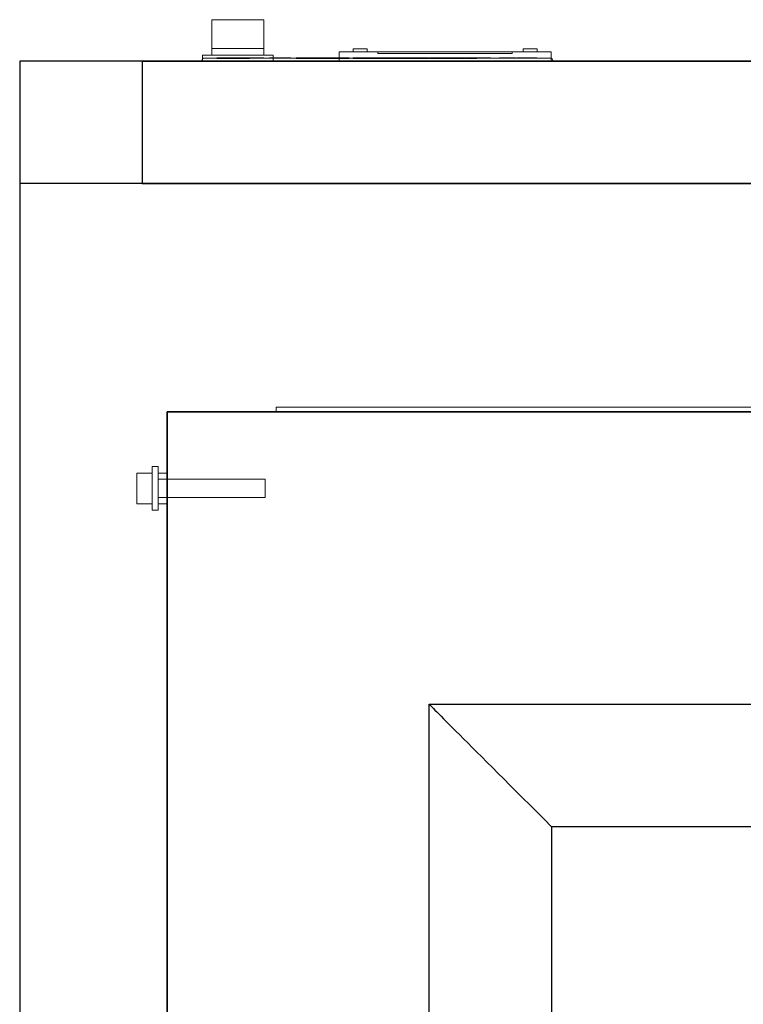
# Model space of a CAD drawing. Header units: millimetres. Extents: x -59761 to 112741, y -57975 to 46221.
# Tile 129 of 132: x 6099 to 6336, y 2138 to 2459. Entities that reach past the tile are written whole.
import ezdxf

# ---------------------------------------------------------------- set-up
doc = ezdxf.new("R2010")
doc.units = ezdxf.units.MM
for name, color, linetype in [('Equip2D', 250, 'Continuous'), ('Equip3D', 7, 'Continuous'), ('EquipAnnot', 5, 'Continuous')]:
    doc.layers.add(name, color=color, linetype=linetype)
doc.styles.add('GOST 2.5', font='isocpeur.ttf', dxfattribs={"oblique": 15, "height": 2.5})
doc.styles.add('GOST прямой', font='isocpeur.ttf', dxfattribs={"height": 2.5})

# ---------------------------------------------------------------- blocks, each defined once
blk = doc.blocks.new('SHildik')
at = {"layer": 'Equip3D', "elevation": 0.1}
for points in [[(0.52, 0.878), (0.52, -0.782)], [(0.52, 0.878), (1.046, 0.878)], [(1.046, 0.878), (1.046, 0.296)], [(1.209, 0.878), (1.209, -0.782)], [(1.209, 0.878), (1.734, 0.878)], [(1.734, 0.878), (1.734, -0.782)], [(2.029, 0.878), (2.029, -0.782)], [(2.029, 0.878), (2.559, 0.878)], [(2.559, 0.878), (2.559, -0.782)], [(8.55, 0.878), (8.55, -0.297)], [(8.55, 0.878), (9.023, 0.878)], [(9.023, 0.878), (9.023, -0.194)], [(9.436, 0.878), (9.436, -0.782)], [(9.436, 0.878), (10.141, 0.878)], [(9.903, 0.436), (9.903, -0.782)], [(10.141, 0.436), (9.903, 0.436)], [(1.046, 0.296), (1.174, 0.296)], [(1.174, 0.296), (1.174, -0.176)], [(6.017, 0.208), (6.513, 0.208)], [(6.044, 0.026), (6.525, 0.026)], [(1.046, -0.176), (1.046, -0.782)], [(1.046, -0.176), (1.174, -0.176)], [(9.126, -0.297), (9.25, -0.297)], [(9.25, -0.297), (9.25, -0.782)], [(9.989, -0.297), (9.989, -0.782)], [(10.141, -0.297), (9.989, -0.297)], [(0.52, -0.782), (1.046, -0.782)], [(1.209, -0.782), (1.734, -0.782)], [(2.029, -0.782), (2.559, -0.782)], [(9.035, -0.782), (9.25, -0.782)], [(9.436, -0.782), (9.903, -0.782)], [(9.989, -0.782), (10.141, -0.782)]]:
    blk.add_lwpolyline(points, dxfattribs=at)
at = {"layer": 'Equip3D'}
for radius in [0.868, 0.388]:
    blk.add_circle((7.515, 0.062, 0.1), radius, dxfattribs=at)
for centre, radius, start, end in [((7.833, -2.574, 0.1), 5.651, 141.1611, 146.4864), ((4.175, 0.316, 0.1), 0.904, 129.0671, 161.9659), ((3.976, 0.533, 0.1), 0.559, 124.344, 169.4106), ((3.69, 0.881, 0.1), 0.273, 106.084, 160.9419), ((3.778, 0.819, 0.1), 0.263, 91.7404, 130.9351), ((3.402, 1.679, 0.1), 0.576, 291.6327, 308.4924), ((3.947, 0.865, 0.1), 0.313, 155.7458, 193.5117), ((3.839, 0.907, 0.1), 0.169, 150.2722, 200.1258), ((3.854, 0.891, 0.1), 0.19, 113.9887, 148.0833), ((3.796, 1.187, 0.1), 0.0544, 0.1145, 130.5201), ((3.772, 1.073, 0.1), 0.00912, 297.0161, 101.047), ((3.703, 0.992, 0.1), 0.123, 328.5945, 16.1834), ((3.834, 1.032, 0.1), 0.0145, 76.9293, 204.6886), ((3.841, 1.052, 0.1), 0.0071, 236.3335, 346.1655), ((3.156, 1.128, 0.1), 0.696, 353.6342, 4.8888), ((3.941, 0.465, 0.1), 0.597, 138.0447, 168.8611), ((3.851, 0.63, 0.1), 0.424, 146.5446, 179.2615), ((3.407, 1.112, 0.1), 0.462, 289.6386, 325.0979), ((3.521, 1.059, 0.1), 0.384, 276.0694, 315.1638), ((3.443, 0.917, 0.1), 0.374, 295.4411, 339.8289), ((3.382, 0.943, 0.1), 0.462, 302.1551, 335.7619), ((3.599, 1.038, 0.1), 0.25, 279.9892, 313.5921), ((3.669, 1.01, 0.1), 0.161, 273.9932, 329.4697), ((5.12, 0.307, 0.1), 1.391, 161.2948, 181.0971), ((3.778, 0.852, 0.1), 0.00888, 333.1642, 141.9269), ((5.657, 0.062, 0.1), 0.868, 9.6783, 357.6038), ((10.141, 0.048, 0.1), 0.83, 270, 90), ((4.459, -0.478, 0.1), 1.651, 147.426, 164.3352), ((3.316, 0.39, 0.1), 0.25, 141.152, 175.2865), ((3.337, 0.59, 0.1), 0.0212, 163.9399, 333.2062), ((3.615, 0.565, 0.1), 0.0186, 128.196, 312.7223), ((5.657, 0.062, 0.1), 0.388, 22.0867, 354.6344), ((10.141, 0.069, 0.1), 0.366, 270, 90), ((4.187, 0.275, 0.1), 0.457, 179.2872, 249.5608), ((4.057, -0.21, 0.1), 1.201, 171.528, 205.7791), ((2.267, -6.887, 0.1), 6.96, 71.7915, 75.3477), ((4.131, -1.139, 0.1), 0.918, 35.0634, 70.2233), ((9.035, -0.297, 0.1), 0.486, 180, 270), ((9.126, -0.194, 0.1), 0.103, 180, 270), ((5.248, -0.458, 0.1), 0.397, 202.8197, 251.2188), ((2.809, -3.586, 0.1), 2.651, 89.3284, 97.1003), ((2.855, -0.296, 0.1), 0.758, 240.429, 290.0142), ((2.831, -0.783, 0.1), 0.153, 273.2693, 19.4266), ((3.063, -0.88, 0.1), 0.139, 291.8039, 7.5704), ((3.533, -0.478, 0.1), 0.508, 229.0822, 279.5626), ((4.19, 2.218, 0.1), 3.19, 268.0331, 280.7017), ((4.813, -1.035, 0.1), 0.122, 58.4778, 104.7386), ((5.209, 0.206, 0.1), 1.184, 253.709, 279.8285), ((4.904, -1.91, 0.1), 1.098, 62.5313, 78.6401), ((5.407, -0.949, 0.1), 0.013, 288.6439, 75.4389), ((3.758, -0.97, 0.1), 0.14, 183.7031, 265.4365), ((3.681, -2.689, 0.1), 1.581, 69.8011, 87.6138), ((4.08, -0.991, 0.1), 0.0211, 89.8076, 262.4251), ((3.475, -2.848, 0.1), 1.932, 57.0903, 71.8483), ((4.416, -0.636, 0.1), 0.6, 251.5978, 280.4781)]:
    blk.add_arc(centre, radius, start, end, dxfattribs=at)
blk = doc.blocks.new('GN 11_TN')
at = {"layer": 'Equip2D', "linetype": 'Continuous', "lineweight": 0}
for p, q in [((1215.9, -700), (1215.9, -700.2)), ((1216.42, -700), (1216.42, -700.95)), ((1216.42, -700.95), (1216.42, -703)), ((1216.7, -701), (1218.7, -701)), ((1218.7, -701), (1327.71, -701)), ((1285.67, -700), (1285.67, -701)), ((1285.67, -701), (1285.67, -703)), ((1307.18, -700), (1307.18, -701)), ((1307.18, -701), (1307.18, -702)), ((1327.71, -701), (1329.7, -701)), ((1330.26, -700), (1330.26, -700.77)), ((1330.26, -700.77), (1330.26, -702)), ((1330.5, -700), (1330.5, -700.2)), ((1216.42, -703), (1285.67, -703)), ((1220.99, -703), (1220.99, -704)), ((1220.99, -704), (1225.55, -704)), ((1225.55, -703), (1225.55, -704)), ((1229.1, -702.5), (1272.99, -702.5)), ((1229.1, -702.5), (1229.1, -703)), ((1272.99, -702.5), (1272.99, -703)), ((1276.54, -703), (1276.54, -704)), ((1276.54, -704), (1281.11, -704)), ((1281.11, -703), (1281.11, -704)), ((1307.18, -702), (1330.26, -702)), ((1310.26, -702), (1310.26, -704.09)), ((1310.26, -704.09), (1310.26, -713.55)), ((1327.26, -704.09), (1310.26, -704.09)), ((1327.26, -704.09), (1327.26, -702)), ((1327.26, -713.55), (1327.26, -704.09)), ((1327.26, -713.55), (1310.26, -713.55))]:
    blk.add_line(p, q, dxfattribs=at)
at = {"layer": 'Equip2D'}
for points in [[(0, -700), (1390, -700), (1390, 0), (0, 0)], [(920, -700), (1350, -700), (1350, -660), (920, -660)]]:
    blk.add_lwpolyline(points, close=True, dxfattribs=at)
blk.add_lwpolyline([(0, -660), (1390, -660)], dxfattribs=at)
at = {"layer": 'Equip2D', "linetype": 'Continuous', "lineweight": 0}
for centre, start, end in [((1216.7, -700.2), 180, 270), ((1329.7, -700.2), 270, 0)]:
    blk.add_arc(centre, 0.8, start, end, dxfattribs=at)
at = {"layer": 'Equip3D', "extrusion": (0, -1, 0)}
for p, q in [((1155.82, -700, 474.58), (1164.3, -700, 483.07)), ((1155.82, -700, 450.53), (1164.3, -700, 459.02)), ((1155.82, -700, 426.48), (1164.3, -700, 434.97)), ((1155.82, -700, 402.43), (1164.3, -700, 410.92)), ((1155.82, -700, 378.38), (1164.3, -700, 386.87)), ((1155.82, -700, 354.33), (1164.3, -700, 362.82)), ((1155.82, -700, 330.28), (1164.3, -700, 338.76)), ((1155.82, -700, 306.23), (1164.3, -700, 314.71)), ((1155.82, -700, 282.18), (1164.3, -700, 290.66)), ((1155.82, -700, 258.13), (1164.3, -700, 266.61)), ((1155.82, -700, 234.08), (1164.3, -700, 242.56)), ((1155.82, -700, 210.03), (1164.3, -700, 218.51)), ((1155.82, -700, 185.97), (1164.3, -700, 194.46)), ((1155.82, -700, 760.49), (1164.3, -700, 768.97)), ((1155.82, -700, 736.44), (1164.3, -700, 744.92)), ((1155.82, -700, 712.39), (1164.3, -700, 720.87)), ((1155.82, -700, 688.34), (1164.3, -700, 696.82)), ((1155.82, -700, 664.29), (1164.3, -700, 672.77)), ((1155.82, -700, 640.24), (1164.3, -700, 648.72)), ((1155.82, -700, 616.19), (1164.3, -700, 624.67)), ((1155.82, -700, 592.13), (1164.3, -700, 600.62)), ((1155.82, -700, 568.08), (1164.3, -700, 576.57)), ((1155.82, -700, 498.63), (1164.3, -700, 507.12)), ((1155.82, -700, 544.03), (1164.3, -700, 552.52)), ((1169.25, -700, 478.12), (1160.77, -700, 469.63)), ((1169.25, -700, 454.07), (1160.77, -700, 445.58)), ((1169.25, -700, 430.02), (1160.77, -700, 421.53)), ((1169.25, -700, 405.97), (1160.77, -700, 397.48)), ((1169.25, -700, 381.92), (1160.77, -700, 373.43)), ((1169.25, -700, 357.87), (1160.77, -700, 349.38)), ((1169.25, -700, 333.81), (1160.77, -700, 325.33)), ((1169.25, -700, 309.76), (1160.77, -700, 301.28)), ((1169.25, -700, 285.71), (1160.77, -700, 277.23)), ((1169.25, -700, 261.66), (1160.77, -700, 253.18)), ((1169.25, -700, 237.61), (1160.77, -700, 229.13)), ((1169.25, -700, 213.56), (1160.77, -700, 205.08)), ((1169.25, -700, 189.51), (1160.77, -700, 181.03)), ((1169.25, -700, 764.03), (1160.77, -700, 755.54)), ((1169.25, -700, 739.97), (1160.77, -700, 731.49)), ((1169.25, -700, 715.92), (1160.77, -700, 707.44)), ((1169.25, -700, 691.87), (1160.77, -700, 683.39)), ((1169.25, -700, 667.82), (1160.77, -700, 659.34)), ((1169.25, -700, 643.77), (1160.77, -700, 635.29)), ((1169.25, -700, 619.72), (1160.77, -700, 611.24)), ((1169.25, -700, 595.67), (1160.77, -700, 587.18)), ((1169.25, -700, 571.62), (1160.77, -700, 563.13)), ((1169.25, -700, 502.17), (1160.77, -700, 493.68)), ((1169.25, -700, 547.57), (1160.77, -700, 539.08)), ((1173.72, -700, 474.58), (1182.2, -700, 483.07)), ((1173.72, -700, 450.53), (1182.2, -700, 459.02)), ((1173.72, -700, 426.48), (1182.2, -700, 434.97)), ((1173.72, -700, 402.43), (1182.2, -700, 410.92)), ((1173.72, -700, 378.38), (1182.2, -700, 386.87)), ((1173.72, -700, 354.33), (1182.2, -700, 362.82)), ((1173.72, -700, 330.28), (1182.2, -700, 338.76)), ((1173.72, -700, 306.23), (1182.2, -700, 314.71)), ((1173.72, -700, 282.18), (1182.2, -700, 290.66)), ((1173.72, -700, 258.13), (1182.2, -700, 266.61)), ((1173.72, -700, 234.08), (1182.2, -700, 242.56)), ((1173.72, -700, 210.03), (1182.2, -700, 218.51)), ((1173.72, -700, 185.97), (1182.2, -700, 194.46)), ((1173.72, -700, 760.49), (1182.2, -700, 768.97)), ((1173.72, -700, 736.44), (1182.2, -700, 744.92)), ((1173.72, -700, 712.39), (1182.2, -700, 720.87)), ((1173.72, -700, 688.34), (1182.2, -700, 696.82)), ((1173.72, -700, 664.29), (1182.2, -700, 672.77)), ((1173.72, -700, 640.24), (1182.2, -700, 648.72)), ((1173.72, -700, 616.19), (1182.2, -700, 624.67)), ((1173.72, -700, 592.13), (1182.2, -700, 600.62)), ((1173.72, -700, 568.08), (1182.2, -700, 576.57)), ((1173.72, -700, 498.63), (1182.2, -700, 507.12)), ((1173.72, -700, 544.03), (1182.2, -700, 552.52)), ((1187.15, -700, 478.12), (1178.67, -700, 469.63)), ((1187.15, -700, 454.07), (1178.67, -700, 445.58)), ((1187.15, -700, 430.02), (1178.67, -700, 421.53)), ((1187.15, -700, 405.97), (1178.67, -700, 397.48)), ((1187.15, -700, 381.92), (1178.67, -700, 373.43)), ((1187.15, -700, 357.87), (1178.67, -700, 349.38)), ((1187.15, -700, 333.81), (1178.67, -700, 325.33)), ((1187.15, -700, 309.76), (1178.67, -700, 301.28)), ((1187.15, -700, 285.71), (1178.67, -700, 277.23)), ((1187.15, -700, 261.66), (1178.67, -700, 253.18)), ((1187.15, -700, 237.61), (1178.67, -700, 229.13)), ((1187.15, -700, 213.56), (1178.67, -700, 205.08)), ((1187.15, -700, 189.51), (1178.67, -700, 181.03)), ((1187.15, -700, 764.03), (1178.67, -700, 755.54)), ((1187.15, -700, 739.97), (1178.67, -700, 731.49)), ((1187.15, -700, 715.92), (1178.67, -700, 707.44)), ((1187.15, -700, 691.87), (1178.67, -700, 683.39)), ((1187.15, -700, 667.82), (1178.67, -700, 659.34)), ((1187.15, -700, 643.77), (1178.67, -700, 635.29)), ((1187.15, -700, 619.72), (1178.67, -700, 611.24)), ((1187.15, -700, 595.67), (1178.67, -700, 587.18)), ((1187.15, -700, 571.62), (1178.67, -700, 563.13)), ((1187.15, -700, 502.17), (1178.67, -700, 493.68)), ((1187.15, -700, 547.57), (1178.67, -700, 539.08)), ((1191.62, -700, 474.58), (1200.1, -700, 483.07)), ((1191.62, -700, 450.53), (1200.1, -700, 459.02)), ((1191.62, -700, 426.48), (1200.1, -700, 434.97)), ((1191.62, -700, 402.43), (1200.1, -700, 410.92)), ((1191.62, -700, 378.38), (1200.1, -700, 386.87)), ((1191.62, -700, 354.33), (1200.1, -700, 362.82)), ((1191.62, -700, 330.28), (1200.1, -700, 338.76)), ((1191.62, -700, 306.23), (1200.1, -700, 314.71)), ((1191.62, -700, 282.18), (1200.1, -700, 290.66)), ((1191.62, -700, 258.13), (1200.1, -700, 266.61)), ((1191.62, -700, 234.08), (1200.1, -700, 242.56)), ((1191.62, -700, 210.03), (1200.1, -700, 218.51)), ((1191.62, -700, 185.97), (1200.1, -700, 194.46)), ((1191.62, -700, 760.49), (1200.1, -700, 768.97)), ((1191.62, -700, 736.44), (1200.1, -700, 744.92)), ((1191.62, -700, 712.39), (1200.1, -700, 720.87)), ((1191.62, -700, 688.34), (1200.1, -700, 696.82)), ((1191.62, -700, 664.29), (1200.1, -700, 672.77)), ((1191.62, -700, 640.24), (1200.1, -700, 648.72)), ((1191.62, -700, 616.19), (1200.1, -700, 624.67)), ((1191.62, -700, 592.13), (1200.1, -700, 600.62)), ((1191.62, -700, 568.08), (1200.1, -700, 576.57)), ((1191.62, -700, 498.63), (1200.1, -700, 507.12)), ((1191.62, -700, 544.03), (1200.1, -700, 552.52)), ((1205.05, -700, 478.12), (1196.57, -700, 469.63)), ((1205.05, -700, 454.07), (1196.57, -700, 445.58)), ((1205.05, -700, 430.02), (1196.57, -700, 421.53)), ((1205.05, -700, 405.97), (1196.57, -700, 397.48)), ((1205.05, -700, 381.92), (1196.57, -700, 373.43)), ((1205.05, -700, 357.87), (1196.57, -700, 349.38)), ((1205.05, -700, 333.81), (1196.57, -700, 325.33)), ((1205.05, -700, 309.76), (1196.57, -700, 301.28)), ((1205.05, -700, 285.71), (1196.57, -700, 277.23)), ((1205.05, -700, 261.66), (1196.57, -700, 253.18)), ((1205.05, -700, 237.61), (1196.57, -700, 229.13)), ((1205.05, -700, 213.56), (1196.57, -700, 205.08)), ((1205.05, -700, 189.51), (1196.57, -700, 181.03)), ((1205.05, -700, 764.03), (1196.57, -700, 755.54)), ((1205.05, -700, 739.97), (1196.57, -700, 731.49)), ((1205.05, -700, 715.92), (1196.57, -700, 707.44)), ((1205.05, -700, 691.87), (1196.57, -700, 683.39)), ((1205.05, -700, 667.82), (1196.57, -700, 659.34)), ((1205.05, -700, 643.77), (1196.57, -700, 635.29)), ((1205.05, -700, 619.72), (1196.57, -700, 611.24)), ((1205.05, -700, 595.67), (1196.57, -700, 587.18)), ((1205.05, -700, 571.62), (1196.57, -700, 563.13)), ((1205.05, -700, 502.17), (1196.57, -700, 493.68)), ((1205.05, -700, 547.57), (1196.57, -700, 539.08)), ((1209.52, -700, 474.58), (1218, -700, 483.07)), ((1209.52, -700, 450.53), (1218, -700, 459.02)), ((1209.52, -700, 426.48), (1218, -700, 434.97)), ((1209.52, -700, 402.43), (1218, -700, 410.92)), ((1209.52, -700, 378.38), (1218, -700, 386.87)), ((1209.52, -700, 354.33), (1218, -700, 362.82)), ((1209.52, -700, 330.28), (1218, -700, 338.76)), ((1209.52, -700, 306.23), (1218, -700, 314.71)), ((1209.52, -700, 282.18), (1218, -700, 290.66)), ((1209.52, -700, 258.13), (1218, -700, 266.61)), ((1209.52, -700, 234.08), (1218, -700, 242.56)), ((1209.52, -700, 210.03), (1218, -700, 218.51)), ((1209.52, -700, 185.97), (1218, -700, 194.46)), ((1209.52, -700, 640.24), (1218, -700, 648.72)), ((1209.52, -700, 616.19), (1218, -700, 624.67)), ((1209.52, -700, 592.13), (1218, -700, 600.62)), ((1209.52, -700, 568.08), (1218, -700, 576.57)), ((1209.52, -700, 498.63), (1218, -700, 507.12)), ((1209.52, -700, 544.03), (1218, -700, 552.52)), ((1209.52, -700, 664.29), (1218, -700, 672.77)), ((1222.95, -700, 478.12), (1214.47, -700, 469.63)), ((1222.95, -700, 454.07), (1214.47, -700, 445.58)), ((1222.95, -700, 430.02), (1214.47, -700, 421.53)), ((1222.95, -700, 405.97), (1214.47, -700, 397.48)), ((1222.95, -700, 381.92), (1214.47, -700, 373.43)), ((1222.95, -700, 357.87), (1214.47, -700, 349.38)), ((1222.95, -700, 333.81), (1214.47, -700, 325.33)), ((1222.95, -700, 309.76), (1214.47, -700, 301.28)), ((1222.95, -700, 285.71), (1214.47, -700, 277.23)), ((1222.95, -700, 261.66), (1214.47, -700, 253.18)), ((1222.95, -700, 237.61), (1214.47, -700, 229.13)), ((1222.95, -700, 213.56), (1214.47, -700, 205.08)), ((1222.95, -700, 189.51), (1214.47, -700, 181.03)), ((1222.95, -700, 643.77), (1214.47, -700, 635.29)), ((1222.95, -700, 619.72), (1214.47, -700, 611.24)), ((1222.95, -700, 595.67), (1214.47, -700, 587.18)), ((1222.95, -700, 571.62), (1214.47, -700, 563.13)), ((1222.95, -700, 502.17), (1214.47, -700, 493.68)), ((1222.95, -700, 547.57), (1214.47, -700, 539.08)), ((1222.95, -700, 667.82), (1214.47, -700, 659.34)), ((1227.42, -700, 474.58), (1235.9, -700, 483.07)), ((1227.42, -700, 450.53), (1235.9, -700, 459.02)), ((1227.42, -700, 426.48), (1235.9, -700, 434.97)), ((1227.42, -700, 402.43), (1235.9, -700, 410.92)), ((1227.42, -700, 378.38), (1235.9, -700, 386.87)), ((1227.42, -700, 354.33), (1235.9, -700, 362.82)), ((1227.42, -700, 330.28), (1235.9, -700, 338.76)), ((1227.42, -700, 306.23), (1235.9, -700, 314.71)), ((1227.42, -700, 282.18), (1235.9, -700, 290.66)), ((1227.42, -700, 258.13), (1235.9, -700, 266.61)), ((1227.42, -700, 234.08), (1235.9, -700, 242.56)), ((1227.42, -700, 210.03), (1235.9, -700, 218.51)), ((1227.42, -700, 185.97), (1235.9, -700, 194.46)), ((1227.42, -700, 640.24), (1235.9, -700, 648.72)), ((1227.42, -700, 616.19), (1235.9, -700, 624.67)), ((1227.42, -700, 592.13), (1235.9, -700, 600.62)), ((1227.42, -700, 568.08), (1235.9, -700, 576.57)), ((1227.42, -700, 498.63), (1235.9, -700, 507.12)), ((1227.42, -700, 544.03), (1235.9, -700, 552.52)), ((1227.42, -700, 664.29), (1235.9, -700, 672.77)), ((1240.85, -700, 478.12), (1232.37, -700, 469.63)), ((1240.85, -700, 454.07), (1232.37, -700, 445.58)), ((1240.85, -700, 430.02), (1232.37, -700, 421.53)), ((1240.85, -700, 405.97), (1232.37, -700, 397.48)), ((1240.85, -700, 381.92), (1232.37, -700, 373.43)), ((1240.85, -700, 357.87), (1232.37, -700, 349.38)), ((1240.85, -700, 333.81), (1232.37, -700, 325.33)), ((1240.85, -700, 309.76), (1232.37, -700, 301.28)), ((1240.85, -700, 285.71), (1232.37, -700, 277.23)), ((1240.85, -700, 261.66), (1232.37, -700, 253.18)), ((1240.85, -700, 237.61), (1232.37, -700, 229.13)), ((1240.85, -700, 213.56), (1232.37, -700, 205.08)), ((1240.85, -700, 189.51), (1232.37, -700, 181.03)), ((1240.85, -700, 643.77), (1232.37, -700, 635.29)), ((1240.85, -700, 619.72), (1232.37, -700, 611.24)), ((1240.85, -700, 595.67), (1232.37, -700, 587.18)), ((1240.85, -700, 571.62), (1232.37, -700, 563.13)), ((1240.85, -700, 502.17), (1232.37, -700, 493.68)), ((1240.85, -700, 547.57), (1232.37, -700, 539.08)), ((1240.85, -700, 667.82), (1232.37, -700, 659.34)), ((1245.32, -700, 474.58), (1253.8, -700, 483.07)), ((1245.32, -700, 450.53), (1253.8, -700, 459.02)), ((1245.32, -700, 426.48), (1253.8, -700, 434.97)), ((1245.32, -700, 402.43), (1253.8, -700, 410.92)), ((1245.32, -700, 378.38), (1253.8, -700, 386.87)), ((1245.32, -700, 354.33), (1253.8, -700, 362.82)), ((1245.32, -700, 330.28), (1253.8, -700, 338.76)), ((1245.32, -700, 306.23), (1253.8, -700, 314.71)), ((1245.32, -700, 282.18), (1253.8, -700, 290.66)), ((1245.32, -700, 258.13), (1253.8, -700, 266.61)), ((1245.32, -700, 234.08), (1253.8, -700, 242.56)), ((1245.32, -700, 210.03), (1253.8, -700, 218.51)), ((1245.32, -700, 185.97), (1253.8, -700, 194.46)), ((1245.32, -700, 640.24), (1253.8, -700, 648.72)), ((1245.32, -700, 616.19), (1253.8, -700, 624.67)), ((1245.32, -700, 592.13), (1253.8, -700, 600.62)), ((1245.32, -700, 568.08), (1253.8, -700, 576.57)), ((1245.32, -700, 498.63), (1253.8, -700, 507.12)), ((1245.32, -700, 544.03), (1253.8, -700, 552.52)), ((1245.32, -700, 664.29), (1253.8, -700, 672.77)), ((1258.75, -700, 478.12), (1250.27, -700, 469.63)), ((1258.75, -700, 454.07), (1250.27, -700, 445.58)), ((1258.75, -700, 430.02), (1250.27, -700, 421.53)), ((1258.75, -700, 405.97), (1250.27, -700, 397.48)), ((1258.75, -700, 381.92), (1250.27, -700, 373.43)), ((1258.75, -700, 357.87), (1250.27, -700, 349.38)), ((1258.75, -700, 333.81), (1250.27, -700, 325.33)), ((1258.75, -700, 309.76), (1250.27, -700, 301.28)), ((1258.75, -700, 285.71), (1250.27, -700, 277.23)), ((1258.75, -700, 261.66), (1250.27, -700, 253.18)), ((1258.75, -700, 237.61), (1250.27, -700, 229.13)), ((1258.75, -700, 213.56), (1250.27, -700, 205.08)), ((1258.75, -700, 189.51), (1250.27, -700, 181.03)), ((1258.75, -700, 643.77), (1250.27, -700, 635.29)), ((1258.75, -700, 619.72), (1250.27, -700, 611.24)), ((1258.75, -700, 595.67), (1250.27, -700, 587.18)), ((1258.75, -700, 571.62), (1250.27, -700, 563.13)), ((1258.75, -700, 502.17), (1250.27, -700, 493.68)), ((1258.75, -700, 547.57), (1250.27, -700, 539.08)), ((1258.75, -700, 667.82), (1250.27, -700, 659.34)), ((1263.22, -700, 474.58), (1271.7, -700, 483.07)), ((1263.22, -700, 450.53), (1271.7, -700, 459.02)), ((1263.22, -700, 426.48), (1271.7, -700, 434.97)), ((1263.22, -700, 402.43), (1271.7, -700, 410.92)), ((1263.22, -700, 378.38), (1271.7, -700, 386.87)), ((1263.22, -700, 354.33), (1271.7, -700, 362.82)), ((1263.22, -700, 330.28), (1271.7, -700, 338.76)), ((1263.22, -700, 306.23), (1271.7, -700, 314.71)), ((1263.22, -700, 282.18), (1271.7, -700, 290.66)), ((1263.22, -700, 258.13), (1271.7, -700, 266.61)), ((1263.22, -700, 234.08), (1271.7, -700, 242.56)), ((1263.22, -700, 210.03), (1271.7, -700, 218.51)), ((1263.22, -700, 185.97), (1271.7, -700, 194.46)), ((1263.22, -700, 640.24), (1271.7, -700, 648.72)), ((1263.22, -700, 616.19), (1271.7, -700, 624.67)), ((1263.22, -700, 592.13), (1271.7, -700, 600.62)), ((1263.22, -700, 568.08), (1271.7, -700, 576.57)), ((1263.22, -700, 498.63), (1271.7, -700, 507.12)), ((1263.22, -700, 544.03), (1271.7, -700, 552.52)), ((1263.22, -700, 664.29), (1271.7, -700, 672.77)), ((1276.65, -700, 478.12), (1268.17, -700, 469.63)), ((1276.65, -700, 454.07), (1268.17, -700, 445.58)), ((1276.65, -700, 430.02), (1268.17, -700, 421.53)), ((1276.65, -700, 405.97), (1268.17, -700, 397.48)), ((1276.65, -700, 381.92), (1268.17, -700, 373.43)), ((1276.65, -700, 357.87), (1268.17, -700, 349.38)), ((1276.65, -700, 333.81), (1268.17, -700, 325.33)), ((1276.65, -700, 309.76), (1268.17, -700, 301.28)), ((1276.65, -700, 285.71), (1268.17, -700, 277.23)), ((1276.65, -700, 261.66), (1268.17, -700, 253.18)), ((1276.65, -700, 237.61), (1268.17, -700, 229.13)), ((1276.65, -700, 213.56), (1268.17, -700, 205.08)), ((1276.65, -700, 189.51), (1268.17, -700, 181.03)), ((1276.65, -700, 643.77), (1268.17, -700, 635.29)), ((1276.65, -700, 619.72), (1268.17, -700, 611.24)), ((1276.65, -700, 595.67), (1268.17, -700, 587.18)), ((1276.65, -700, 571.62), (1268.17, -700, 563.13)), ((1276.65, -700, 502.17), (1268.17, -700, 493.68)), ((1276.65, -700, 547.57), (1268.17, -700, 539.08)), ((1276.65, -700, 667.82), (1268.17, -700, 659.34)), ((1281.12, -700, 474.58), (1289.6, -700, 483.07)), ((1281.12, -700, 450.53), (1289.6, -700, 459.02)), ((1281.12, -700, 426.48), (1289.6, -700, 434.97)), ((1281.12, -700, 402.43), (1289.6, -700, 410.92)), ((1281.12, -700, 378.38), (1289.6, -700, 386.87)), ((1281.12, -700, 354.33), (1289.6, -700, 362.82)), ((1281.12, -700, 330.28), (1289.6, -700, 338.76)), ((1281.12, -700, 306.23), (1289.6, -700, 314.71)), ((1281.12, -700, 282.18), (1289.6, -700, 290.66)), ((1281.12, -700, 258.13), (1289.6, -700, 266.61)), ((1281.12, -700, 234.08), (1289.6, -700, 242.56)), ((1281.12, -700, 210.03), (1289.6, -700, 218.51)), ((1281.12, -700, 185.97), (1289.6, -700, 194.46)), ((1281.12, -700, 640.24), (1289.6, -700, 648.72)), ((1281.12, -700, 616.19), (1289.6, -700, 624.67)), ((1281.12, -700, 592.13), (1289.6, -700, 600.62)), ((1281.12, -700, 568.08), (1289.6, -700, 576.57)), ((1281.12, -700, 498.63), (1289.6, -700, 507.12)), ((1281.12, -700, 544.03), (1289.6, -700, 552.52)), ((1281.12, -700, 664.29), (1289.6, -700, 672.77)), ((1294.55, -700, 478.12), (1286.07, -700, 469.63)), ((1294.55, -700, 454.07), (1286.07, -700, 445.58)), ((1294.55, -700, 430.02), (1286.07, -700, 421.53)), ((1294.55, -700, 405.97), (1286.07, -700, 397.48)), ((1294.55, -700, 381.92), (1286.07, -700, 373.43)), ((1294.55, -700, 357.87), (1286.07, -700, 349.38)), ((1294.55, -700, 333.81), (1286.07, -700, 325.33)), ((1294.55, -700, 309.76), (1286.07, -700, 301.28)), ((1294.55, -700, 285.71), (1286.07, -700, 277.23)), ((1294.55, -700, 261.66), (1286.07, -700, 253.18)), ((1294.55, -700, 237.61), (1286.07, -700, 229.13)), ((1294.55, -700, 213.56), (1286.07, -700, 205.08)), ((1294.55, -700, 189.51), (1286.07, -700, 181.03)), ((1294.55, -700, 643.77), (1286.07, -700, 635.29)), ((1294.55, -700, 619.72), (1286.07, -700, 611.24)), ((1294.55, -700, 595.67), (1286.07, -700, 587.18)), ((1294.55, -700, 571.62), (1286.07, -700, 563.13)), ((1294.55, -700, 502.17), (1286.07, -700, 493.68)), ((1294.55, -700, 547.57), (1286.07, -700, 539.08)), ((1294.55, -700, 667.82), (1286.07, -700, 659.34)), ((1299.02, -700, 474.58), (1307.5, -700, 483.07)), ((1299.02, -700, 450.53), (1307.5, -700, 459.02)), ((1299.02, -700, 426.48), (1307.5, -700, 434.97)), ((1299.02, -700, 402.43), (1307.5, -700, 410.92)), ((1299.02, -700, 378.38), (1307.5, -700, 386.87)), ((1299.02, -700, 354.33), (1307.5, -700, 362.82)), ((1299.02, -700, 330.28), (1307.5, -700, 338.76)), ((1299.02, -700, 306.23), (1307.5, -700, 314.71)), ((1299.02, -700, 282.18), (1307.5, -700, 290.66)), ((1299.02, -700, 258.13), (1307.5, -700, 266.61)), ((1299.02, -700, 234.08), (1307.5, -700, 242.56)), ((1299.02, -700, 210.03), (1307.5, -700, 218.51)), ((1299.02, -700, 185.97), (1307.5, -700, 194.46)), ((1299.02, -700, 640.24), (1307.5, -700, 648.72)), ((1299.02, -700, 616.19), (1307.5, -700, 624.67)), ((1299.02, -700, 592.13), (1307.5, -700, 600.62)), ((1299.02, -700, 568.08), (1307.5, -700, 576.57)), ((1299.02, -700, 498.63), (1307.5, -700, 507.12)), ((1299.02, -700, 544.03), (1307.5, -700, 552.52)), ((1299.02, -700, 664.29), (1307.5, -700, 672.77)), ((1312.45, -700, 478.12), (1303.96, -700, 469.63)), ((1312.45, -700, 454.07), (1303.96, -700, 445.58)), ((1312.45, -700, 430.02), (1303.96, -700, 421.53)), ((1312.45, -700, 405.97), (1303.96, -700, 397.48)), ((1312.45, -700, 381.92), (1303.96, -700, 373.43)), ((1312.45, -700, 357.87), (1303.96, -700, 349.38)), ((1312.45, -700, 333.81), (1303.96, -700, 325.33)), ((1312.45, -700, 309.76), (1303.96, -700, 301.28)), ((1312.45, -700, 285.71), (1303.96, -700, 277.23)), ((1312.45, -700, 261.66), (1303.96, -700, 253.18)), ((1312.45, -700, 237.61), (1303.96, -700, 229.13)), ((1312.45, -700, 213.56), (1303.96, -700, 205.08)), ((1312.45, -700, 189.51), (1303.96, -700, 181.03)), ((1312.45, -700, 643.77), (1303.96, -700, 635.29)), ((1312.45, -700, 619.72), (1303.96, -700, 611.24)), ((1312.45, -700, 595.67), (1303.96, -700, 587.18)), ((1312.45, -700, 571.62), (1303.96, -700, 563.13)), ((1312.45, -700, 502.17), (1303.96, -700, 493.68)), ((1312.45, -700, 547.57), (1303.96, -700, 539.08)), ((1312.45, -700, 667.82), (1303.96, -700, 659.34)), ((1316.91, -700, 474.58), (1325.4, -700, 483.07)), ((1316.91, -700, 450.53), (1325.4, -700, 459.02)), ((1316.91, -700, 426.48), (1325.4, -700, 434.97)), ((1316.91, -700, 402.43), (1325.4, -700, 410.92)), ((1316.91, -700, 378.38), (1325.4, -700, 386.87)), ((1316.91, -700, 354.33), (1325.4, -700, 362.82)), ((1316.91, -700, 330.28), (1325.4, -700, 338.76)), ((1316.91, -700, 306.23), (1325.4, -700, 314.71)), ((1316.91, -700, 282.18), (1325.4, -700, 290.66)), ((1316.91, -700, 258.13), (1325.4, -700, 266.61)), ((1316.91, -700, 234.08), (1325.4, -700, 242.56)), ((1316.91, -700, 210.03), (1325.4, -700, 218.51)), ((1316.91, -700, 185.97), (1325.4, -700, 194.46)), ((1316.91, -700, 640.24), (1325.4, -700, 648.72)), ((1316.91, -700, 616.19), (1325.4, -700, 624.67)), ((1316.91, -700, 592.13), (1325.4, -700, 600.62)), ((1316.91, -700, 568.08), (1325.4, -700, 576.57)), ((1316.91, -700, 498.63), (1325.4, -700, 507.12)), ((1316.91, -700, 544.03), (1325.4, -700, 552.52)), ((1316.91, -700, 664.29), (1325.4, -700, 672.77)), ((1330.35, -700, 478.12), (1321.86, -700, 469.63)), ((1330.35, -700, 454.07), (1321.86, -700, 445.58)), ((1330.35, -700, 430.02), (1321.86, -700, 421.53)), ((1330.35, -700, 405.97), (1321.86, -700, 397.48)), ((1330.35, -700, 381.92), (1321.86, -700, 373.43)), ((1330.35, -700, 357.87), (1321.86, -700, 349.38)), ((1330.35, -700, 333.81), (1321.86, -700, 325.33)), ((1330.35, -700, 309.76), (1321.86, -700, 301.28)), ((1330.35, -700, 285.71), (1321.86, -700, 277.23)), ((1330.35, -700, 261.66), (1321.86, -700, 253.18)), ((1330.35, -700, 237.61), (1321.86, -700, 229.13)), ((1330.35, -700, 213.56), (1321.86, -700, 205.08)), ((1330.35, -700, 189.51), (1321.86, -700, 181.03)), ((1330.35, -700, 643.77), (1321.86, -700, 635.29)), ((1330.35, -700, 619.72), (1321.86, -700, 611.24)), ((1330.35, -700, 595.67), (1321.86, -700, 587.18)), ((1330.35, -700, 571.62), (1321.86, -700, 563.13)), ((1330.35, -700, 502.17), (1321.86, -700, 493.68)), ((1330.35, -700, 547.57), (1321.86, -700, 539.08)), ((1330.35, -700, 667.82), (1321.86, -700, 659.34))]:
    blk.add_line(p, q, dxfattribs=at)
at = {"layer": 'Equip3D', "extrusion": (0, -1, 0), "elevation": 700}
blk.add_lwpolyline([(920, 160), (1350, 160), (1350, 790), (920, 790)], close=True, dxfattribs=at)
at = {"layer": 'Equip3D', "extrusion": (0, -1, 0)}
for centre, start, end in [((1158.29, 472.11, 700), 135, 315), ((1158.29, 448.06, 700), 135, 315), ((1158.29, 424.01, 700), 135, 315), ((1158.29, 399.96, 700), 135, 315), ((1158.29, 375.91, 700), 135, 315), ((1158.29, 351.86, 700), 135, 315), ((1158.29, 327.8, 700), 135, 315), ((1158.29, 303.75, 700), 135, 315), ((1158.29, 279.7, 700), 135, 315), ((1158.29, 255.65, 700), 135, 315), ((1158.29, 231.6, 700), 135, 315), ((1158.29, 207.55, 700), 135, 315), ((1158.29, 183.5, 700), 135, 315), ((1158.29, 758.01, 700), 135, 315), ((1158.29, 733.96, 700), 135, 315), ((1158.29, 709.91, 700), 135, 315), ((1158.29, 685.86, 700), 135, 315), ((1158.29, 661.81, 700), 135, 315), ((1158.29, 637.76, 700), 135, 315), ((1158.29, 613.71, 700), 135, 315), ((1158.29, 589.66, 700), 135, 315), ((1158.29, 565.61, 700), 135, 315), ((1158.29, 496.16, 700), 135, 315), ((1158.29, 541.56, 700), 135, 315), ((1166.78, 480.59, 700), 315, 135), ((1166.78, 456.54, 700), 315, 135), ((1166.78, 432.49, 700), 315, 135), ((1166.78, 408.44, 700), 315, 135), ((1166.78, 384.39, 700), 315, 135), ((1166.78, 360.34, 700), 315, 135), ((1166.78, 336.29, 700), 315, 135), ((1166.78, 312.24, 700), 315, 135), ((1166.78, 288.19, 700), 315, 135), ((1166.78, 264.14, 700), 315, 135), ((1166.78, 240.09, 700), 315, 135), ((1166.78, 216.04, 700), 315, 135), ((1166.78, 191.99, 700), 315, 135), ((1166.78, 766.5, 700), 315, 135), ((1166.78, 742.45, 700), 315, 135), ((1166.78, 718.4, 700), 315, 135), ((1166.78, 694.35, 700), 315, 135), ((1166.78, 670.3, 700), 315, 135), ((1166.78, 646.25, 700), 315, 135), ((1166.78, 622.2, 700), 315, 135), ((1166.78, 598.14, 700), 315, 135), ((1166.78, 574.09, 700), 315, 135), ((1166.78, 504.64, 700), 315, 135), ((1166.78, 550.04, 700), 315, 135), ((1176.19, 472.11, 700), 135, 315), ((1176.19, 448.06, 700), 135, 315), ((1176.19, 424.01, 700), 135, 315), ((1176.19, 399.96, 700), 135, 315), ((1176.19, 375.91, 700), 135, 315), ((1176.19, 351.86, 700), 135, 315), ((1176.19, 327.8, 700), 135, 315), ((1176.19, 303.75, 700), 135, 315), ((1176.19, 279.7, 700), 135, 315), ((1176.19, 255.65, 700), 135, 315), ((1176.19, 231.6, 700), 135, 315), ((1176.19, 207.55, 700), 135, 315), ((1176.19, 183.5, 700), 135, 315), ((1176.19, 758.01, 700), 135, 315), ((1176.19, 733.96, 700), 135, 315), ((1176.19, 709.91, 700), 135, 315), ((1176.19, 685.86, 700), 135, 315), ((1176.19, 661.81, 700), 135, 315), ((1176.19, 637.76, 700), 135, 315), ((1176.19, 613.71, 700), 135, 315), ((1176.19, 589.66, 700), 135, 315), ((1176.19, 565.61, 700), 135, 315), ((1176.19, 496.16, 700), 135, 315), ((1176.19, 541.56, 700), 135, 315), ((1184.68, 480.59, 700), 315, 135), ((1184.68, 456.54, 700), 315, 135), ((1184.68, 432.49, 700), 315, 135), ((1184.68, 408.44, 700), 315, 135), ((1184.68, 384.39, 700), 315, 135), ((1184.68, 360.34, 700), 315, 135), ((1184.68, 336.29, 700), 315, 135), ((1184.68, 312.24, 700), 315, 135), ((1184.68, 288.19, 700), 315, 135), ((1184.68, 264.14, 700), 315, 135), ((1184.68, 240.09, 700), 315, 135), ((1184.68, 216.04, 700), 315, 135), ((1184.68, 191.99, 700), 315, 135), ((1184.68, 766.5, 700), 315, 135), ((1184.68, 742.45, 700), 315, 135), ((1184.68, 718.4, 700), 315, 135), ((1184.68, 694.35, 700), 315, 135), ((1184.68, 670.3, 700), 315, 135), ((1184.68, 646.25, 700), 315, 135), ((1184.68, 622.2, 700), 315, 135), ((1184.68, 598.14, 700), 315, 135), ((1184.68, 574.09, 700), 315, 135), ((1184.68, 504.64, 700), 315, 135), ((1184.68, 550.04, 700), 315, 135), ((1194.09, 472.11, 700), 135, 315), ((1194.09, 448.06, 700), 135, 315), ((1194.09, 424.01, 700), 135, 315), ((1194.09, 399.96, 700), 135, 315), ((1194.09, 375.91, 700), 135, 315), ((1194.09, 351.86, 700), 135, 315), ((1194.09, 327.8, 700), 135, 315), ((1194.09, 303.75, 700), 135, 315), ((1194.09, 279.7, 700), 135, 315), ((1194.09, 255.65, 700), 135, 315), ((1194.09, 231.6, 700), 135, 315), ((1194.09, 207.55, 700), 135, 315), ((1194.09, 183.5, 700), 135, 315), ((1194.09, 758.01, 700), 135, 315), ((1194.09, 733.96, 700), 135, 315), ((1194.09, 709.91, 700), 135, 315), ((1194.09, 685.86, 700), 135, 315), ((1194.09, 661.81, 700), 135, 315), ((1194.09, 637.76, 700), 135, 315), ((1194.09, 613.71, 700), 135, 315), ((1194.09, 589.66, 700), 135, 315), ((1194.09, 565.61, 700), 135, 315), ((1194.09, 496.16, 700), 135, 315), ((1194.09, 541.56, 700), 135, 315), ((1202.58, 480.59, 700), 315, 135), ((1202.58, 456.54, 700), 315, 135), ((1202.58, 432.49, 700), 315, 135), ((1202.58, 408.44, 700), 315, 135), ((1202.58, 384.39, 700), 315, 135), ((1202.58, 360.34, 700), 315, 135), ((1202.58, 336.29, 700), 315, 135), ((1202.58, 312.24, 700), 315, 135), ((1202.58, 288.19, 700), 315, 135), ((1202.58, 264.14, 700), 315, 135), ((1202.58, 240.09, 700), 315, 135), ((1202.58, 216.04, 700), 315, 135), ((1202.58, 191.99, 700), 315, 135), ((1202.58, 766.5, 700), 315, 135), ((1202.58, 742.45, 700), 315, 135), ((1202.58, 718.4, 700), 315, 135), ((1202.58, 694.35, 700), 315, 135), ((1202.58, 670.3, 700), 315, 135), ((1202.58, 646.25, 700), 315, 135), ((1202.58, 622.2, 700), 315, 135), ((1202.58, 598.14, 700), 315, 135), ((1202.58, 574.09, 700), 315, 135), ((1202.58, 504.64, 700), 315, 135), ((1202.58, 550.04, 700), 315, 135), ((1211.99, 472.11, 700), 135, 315), ((1211.99, 448.06, 700), 135, 315), ((1211.99, 424.01, 700), 135, 315), ((1211.99, 399.96, 700), 135, 315), ((1211.99, 375.91, 700), 135, 315), ((1211.99, 351.86, 700), 135, 315), ((1211.99, 327.8, 700), 135, 315), ((1211.99, 303.75, 700), 135, 315), ((1211.99, 279.7, 700), 135, 315), ((1211.99, 255.65, 700), 135, 315), ((1211.99, 231.6, 700), 135, 315), ((1211.99, 207.55, 700), 135, 315), ((1211.99, 183.5, 700), 135, 315), ((1211.99, 637.76, 700), 135, 315), ((1211.99, 613.71, 700), 135, 315), ((1211.99, 589.66, 700), 135, 315), ((1211.99, 565.61, 700), 135, 315), ((1211.99, 496.16, 700), 135, 315), ((1211.99, 541.56, 700), 135, 315), ((1211.99, 661.81, 700), 135, 315), ((1220.48, 480.59, 700), 315, 135), ((1220.48, 456.54, 700), 315, 135), ((1220.48, 432.49, 700), 315, 135), ((1220.48, 408.44, 700), 315, 135), ((1220.48, 384.39, 700), 315, 135), ((1220.48, 360.34, 700), 315, 135), ((1220.48, 336.29, 700), 315, 135), ((1220.48, 312.24, 700), 315, 135), ((1220.48, 288.19, 700), 315, 135), ((1220.48, 264.14, 700), 315, 135), ((1220.48, 240.09, 700), 315, 135), ((1220.48, 216.04, 700), 315, 135), ((1220.48, 191.99, 700), 315, 135), ((1220.48, 646.25, 700), 315, 135), ((1220.48, 622.2, 700), 315, 135), ((1220.48, 598.14, 700), 315, 135), ((1220.48, 574.09, 700), 315, 135), ((1220.48, 504.64, 700), 315, 135), ((1220.48, 550.04, 700), 315, 135), ((1220.48, 670.3, 700), 315, 135), ((1229.89, 472.11, 700), 135, 315), ((1229.89, 448.06, 700), 135, 315), ((1229.89, 424.01, 700), 135, 315), ((1229.89, 399.96, 700), 135, 315), ((1229.89, 375.91, 700), 135, 315), ((1229.89, 351.86, 700), 135, 315), ((1229.89, 327.8, 700), 135, 315), ((1229.89, 303.75, 700), 135, 315), ((1229.89, 279.7, 700), 135, 315), ((1229.89, 255.65, 700), 135, 315), ((1229.89, 231.6, 700), 135, 315), ((1229.89, 207.55, 700), 135, 315), ((1229.89, 183.5, 700), 135, 315), ((1229.89, 637.76, 700), 135, 315), ((1229.89, 613.71, 700), 135, 315), ((1229.89, 589.66, 700), 135, 315), ((1229.89, 565.61, 700), 135, 315), ((1229.89, 496.16, 700), 135, 315), ((1229.89, 541.56, 700), 135, 315), ((1229.89, 661.81, 700), 135, 315), ((1238.38, 480.59, 700), 315, 135), ((1238.38, 456.54, 700), 315, 135), ((1238.38, 432.49, 700), 315, 135), ((1238.38, 408.44, 700), 315, 135), ((1238.38, 384.39, 700), 315, 135), ((1238.38, 360.34, 700), 315, 135), ((1238.38, 336.29, 700), 315, 135), ((1238.38, 312.24, 700), 315, 135), ((1238.38, 288.19, 700), 315, 135), ((1238.38, 264.14, 700), 315, 135), ((1238.38, 240.09, 700), 315, 135), ((1238.38, 216.04, 700), 315, 135), ((1238.38, 191.99, 700), 315, 135), ((1238.38, 646.25, 700), 315, 135), ((1238.38, 622.2, 700), 315, 135), ((1238.38, 598.14, 700), 315, 135), ((1238.38, 574.09, 700), 315, 135), ((1238.38, 504.64, 700), 315, 135), ((1238.38, 550.04, 700), 315, 135), ((1238.38, 670.3, 700), 315, 135), ((1247.79, 472.11, 700), 135, 315), ((1247.79, 448.06, 700), 135, 315), ((1247.79, 424.01, 700), 135, 315), ((1247.79, 399.96, 700), 135, 315), ((1247.79, 375.91, 700), 135, 315), ((1247.79, 351.86, 700), 135, 315), ((1247.79, 327.8, 700), 135, 315), ((1247.79, 303.75, 700), 135, 315), ((1247.79, 279.7, 700), 135, 315), ((1247.79, 255.65, 700), 135, 315), ((1247.79, 231.6, 700), 135, 315), ((1247.79, 207.55, 700), 135, 315), ((1247.79, 183.5, 700), 135, 315), ((1247.79, 637.76, 700), 135, 315), ((1247.79, 613.71, 700), 135, 315), ((1247.79, 589.66, 700), 135, 315), ((1247.79, 565.61, 700), 135, 315), ((1247.79, 496.16, 700), 135, 315), ((1247.79, 541.56, 700), 135, 315), ((1247.79, 661.81, 700), 135, 315), ((1256.28, 480.59, 700), 315, 135), ((1256.28, 456.54, 700), 315, 135), ((1256.28, 432.49, 700), 315, 135), ((1256.28, 408.44, 700), 315, 135), ((1256.28, 384.39, 700), 315, 135), ((1256.28, 360.34, 700), 315, 135), ((1256.28, 336.29, 700), 315, 135), ((1256.28, 312.24, 700), 315, 135), ((1256.28, 288.19, 700), 315, 135), ((1256.28, 264.14, 700), 315, 135), ((1256.28, 240.09, 700), 315, 135), ((1256.28, 216.04, 700), 315, 135), ((1256.28, 191.99, 700), 315, 135), ((1256.28, 646.25, 700), 315, 135), ((1256.28, 622.2, 700), 315, 135), ((1256.28, 598.14, 700), 315, 135), ((1256.28, 574.09, 700), 315, 135), ((1256.28, 504.64, 700), 315, 135), ((1256.28, 550.04, 700), 315, 135), ((1256.28, 670.3, 700), 315, 135), ((1265.69, 472.11, 700), 135, 315), ((1265.69, 448.06, 700), 135, 315), ((1265.69, 424.01, 700), 135, 315), ((1265.69, 399.96, 700), 135, 315), ((1265.69, 375.91, 700), 135, 315), ((1265.69, 351.86, 700), 135, 315), ((1265.69, 327.8, 700), 135, 315), ((1265.69, 303.75, 700), 135, 315), ((1265.69, 279.7, 700), 135, 315), ((1265.69, 255.65, 700), 135, 315), ((1265.69, 231.6, 700), 135, 315), ((1265.69, 207.55, 700), 135, 315), ((1265.69, 183.5, 700), 135, 315), ((1265.69, 637.76, 700), 135, 315), ((1265.69, 613.71, 700), 135, 315), ((1265.69, 589.66, 700), 135, 315), ((1265.69, 565.61, 700), 135, 315), ((1265.69, 496.16, 700), 135, 315), ((1265.69, 541.56, 700), 135, 315), ((1265.69, 661.81, 700), 135, 315), ((1274.18, 480.59, 700), 315, 135), ((1274.18, 456.54, 700), 315, 135), ((1274.18, 432.49, 700), 315, 135), ((1274.18, 408.44, 700), 315, 135), ((1274.18, 384.39, 700), 315, 135), ((1274.18, 360.34, 700), 315, 135), ((1274.18, 336.29, 700), 315, 135), ((1274.18, 312.24, 700), 315, 135), ((1274.18, 288.19, 700), 315, 135), ((1274.18, 264.14, 700), 315, 135), ((1274.18, 240.09, 700), 315, 135), ((1274.18, 216.04, 700), 315, 135), ((1274.18, 191.99, 700), 315, 135), ((1274.18, 646.25, 700), 315, 135), ((1274.18, 622.2, 700), 315, 135), ((1274.18, 598.14, 700), 315, 135), ((1274.18, 574.09, 700), 315, 135), ((1274.18, 504.64, 700), 315, 135), ((1274.18, 550.04, 700), 315, 135), ((1274.18, 670.3, 700), 315, 135), ((1283.59, 472.11, 700), 135, 315), ((1283.59, 448.06, 700), 135, 315), ((1283.59, 424.01, 700), 135, 315), ((1283.59, 399.96, 700), 135, 315), ((1283.59, 375.91, 700), 135, 315), ((1283.59, 351.86, 700), 135, 315), ((1283.59, 327.8, 700), 135, 315), ((1283.59, 303.75, 700), 135, 315), ((1283.59, 279.7, 700), 135, 315), ((1283.59, 255.65, 700), 135, 315), ((1283.59, 231.6, 700), 135, 315), ((1283.59, 207.55, 700), 135, 315), ((1283.59, 183.5, 700), 135, 315), ((1283.59, 637.76, 700), 135, 315), ((1283.59, 613.71, 700), 135, 315), ((1283.59, 589.66, 700), 135, 315), ((1283.59, 565.61, 700), 135, 315), ((1283.59, 496.16, 700), 135, 315), ((1283.59, 541.56, 700), 135, 315), ((1283.59, 661.81, 700), 135, 315), ((1292.08, 480.59, 700), 315, 135), ((1292.08, 456.54, 700), 315, 135), ((1292.08, 432.49, 700), 315, 135), ((1292.08, 408.44, 700), 315, 135), ((1292.08, 384.39, 700), 315, 135), ((1292.08, 360.34, 700), 315, 135), ((1292.08, 336.29, 700), 315, 135), ((1292.08, 312.24, 700), 315, 135), ((1292.08, 288.19, 700), 315, 135), ((1292.08, 264.14, 700), 315, 135), ((1292.08, 240.09, 700), 315, 135), ((1292.08, 216.04, 700), 315, 135), ((1292.08, 191.99, 700), 315, 135), ((1292.08, 646.25, 700), 315, 135), ((1292.08, 622.2, 700), 315, 135), ((1292.08, 598.14, 700), 315, 135), ((1292.08, 574.09, 700), 315, 135), ((1292.08, 504.64, 700), 315, 135), ((1292.08, 550.04, 700), 315, 135), ((1292.08, 670.3, 700), 315, 135), ((1301.49, 472.11, 700), 135, 315), ((1301.49, 448.06, 700), 135, 315), ((1301.49, 424.01, 700), 135, 315), ((1301.49, 399.96, 700), 135, 315), ((1301.49, 375.91, 700), 135, 315), ((1301.49, 351.86, 700), 135, 315), ((1301.49, 327.8, 700), 135, 315), ((1301.49, 303.75, 700), 135, 315), ((1301.49, 279.7, 700), 135, 315), ((1301.49, 255.65, 700), 135, 315), ((1301.49, 231.6, 700), 135, 315), ((1301.49, 207.55, 700), 135, 315), ((1301.49, 183.5, 700), 135, 315), ((1301.49, 637.76, 700), 135, 315), ((1301.49, 613.71, 700), 135, 315), ((1301.49, 589.66, 700), 135, 315), ((1301.49, 565.61, 700), 135, 315), ((1301.49, 496.16, 700), 135, 315), ((1301.49, 541.56, 700), 135, 315), ((1301.49, 661.81, 700), 135, 315), ((1309.98, 480.59, 700), 315, 135), ((1309.98, 456.54, 700), 315, 135), ((1309.98, 432.49, 700), 315, 135), ((1309.98, 408.44, 700), 315, 135), ((1309.98, 384.39, 700), 315, 135), ((1309.98, 360.34, 700), 315, 135), ((1309.98, 336.29, 700), 315, 135), ((1309.98, 312.24, 700), 315, 135), ((1309.98, 288.19, 700), 315, 135), ((1309.98, 264.14, 700), 315, 135), ((1309.98, 240.09, 700), 315, 135), ((1309.98, 216.04, 700), 315, 135), ((1309.98, 191.99, 700), 315, 135), ((1309.98, 646.25, 700), 315, 135), ((1309.98, 622.2, 700), 315, 135), ((1309.98, 598.14, 700), 315, 135), ((1309.98, 574.09, 700), 315, 135), ((1309.98, 504.64, 700), 315, 135), ((1309.98, 550.04, 700), 315, 135), ((1309.98, 670.3, 700), 315, 135), ((1319.39, 472.11, 700), 135, 315), ((1319.39, 448.06, 700), 135, 315), ((1319.39, 424.01, 700), 135, 315), ((1319.39, 399.96, 700), 135, 315), ((1319.39, 375.91, 700), 135, 315), ((1319.39, 351.86, 700), 135, 315), ((1319.39, 327.8, 700), 135, 315), ((1319.39, 303.75, 700), 135, 315), ((1319.39, 279.7, 700), 135, 315), ((1319.39, 255.65, 700), 135, 315), ((1319.39, 231.6, 700), 135, 315), ((1319.39, 207.55, 700), 135, 315), ((1319.39, 183.5, 700), 135, 315), ((1319.39, 637.76, 700), 135, 315), ((1319.39, 613.71, 700), 135, 315), ((1319.39, 589.66, 700), 135, 315), ((1319.39, 565.61, 700), 135, 315), ((1319.39, 496.16, 700), 135, 315), ((1319.39, 541.56, 700), 135, 315), ((1319.39, 661.81, 700), 135, 315), ((1327.87, 480.59, 700), 315, 135), ((1327.87, 456.54, 700), 315, 135), ((1327.87, 432.49, 700), 315, 135), ((1327.87, 408.44, 700), 315, 135), ((1327.87, 384.39, 700), 315, 135), ((1327.87, 360.34, 700), 315, 135), ((1327.87, 336.29, 700), 315, 135), ((1327.87, 312.24, 700), 315, 135), ((1327.87, 288.19, 700), 315, 135), ((1327.87, 264.14, 700), 315, 135), ((1327.87, 240.09, 700), 315, 135), ((1327.87, 216.04, 700), 315, 135), ((1327.87, 191.99, 700), 315, 135), ((1327.87, 646.25, 700), 315, 135), ((1327.87, 622.2, 700), 315, 135), ((1327.87, 598.14, 700), 315, 135), ((1327.87, 574.09, 700), 315, 135), ((1327.87, 504.64, 700), 315, 135), ((1327.87, 550.04, 700), 315, 135), ((1327.87, 670.3, 700), 315, 135)]:
    blk.add_arc(centre, 3.5, start, end, dxfattribs=at)
at = {"layer": 'Equip3D', "extrusion": (0, -1, 0), "xscale": 10, "yscale": 10, "zscale": 10}
blk.add_blockref('SHildik', (1215.9, 754.86, 700), dxfattribs=at)
at = {"layer": 'EquipAnnot', "style": 'GOST прямой', "flags": 1}
for tag in ['ОПИСАНИЕ', 'НАИМЕНОВАНИЕ', 'РАЗМЕРЫ', 'МОЩНОСТЬ']:
    blk.add_attdef(tag, (0, 0), '', height=2.5, dxfattribs=at)
at = {"layer": 'EquipAnnot', "style": 'GOST 2.5', "oblique": 15, "width": 0.8, "flags": 1}
blk.add_attdef('НАПРЯЖЕНИЕ', (0, 0), '', height=2.5, dxfattribs=at)
at = {"layer": 'EquipAnnot', "style": 'GOST прямой'}
blk.add_attdef('НОМЕР', (564.08, -868.46), '', height=2.5, dxfattribs=at)
blk = doc.blocks.new('A$C04bc52a8')
at = {"color": 0, "linetype": 'Continuous', "lineweight": 0}
for p, q in [((490.5, 0.5), (490.5, -502.5)), ((365, -395), (365, -135)), ((125, -395), (365, -395)), ((493.5, -512.61), (493.5, -498.39)), ((495.5, -498.39), (493.5, -498.39)), ((495.5, -498.39), (495.5, -512.61)), ((490.5, -500.5), (493.5, -500.5)), ((495.5, -500.5), (500.5, -500.5)), ((500.5, -510.5), (500.5, -500.5)), ((458.5, -502.5), (458.5, -508.5)), ((493.5, -502.5), (458.5, -502.5)), ((493.5, -508.5), (458.5, -508.5)), ((490.5, -508.5), (490.5, -530.5)), ((490.5, -510.5), (493.5, -510.5)), ((495.5, -510.5), (500.5, -510.5)), ((495.5, -512.61), (493.5, -512.61)), ((490.5, -530.5), (-0.5, -530.5)), ((455, -532), (455, -530.5)), ((35, -532), (455, -532))]:
    blk.add_line(p, q, dxfattribs=at)
for points in [[(405, -95), (405, -208.33), (405, -321.67), (405, -435)], [(405, -435), (405, -435), (391.67, -421.67), (365, -395)], [(405, -435), (298.33, -435), (191.67, -435), (85, -435)]]:
    blk.add_open_spline(points, degree=3, dxfattribs=at)
blk = doc.blocks.new('ec_159601')
at = {"layer": 'Equip3D', "color": 4}
for p, q in [((490.5, 0.5, 1290), (490.5, -530.5, 1290)), ((490.5, -530.5, 1270), (490.5, 0.5, 1270)), ((365, -395, 1340), (365, -135, 1340)), ((125, -395, 1340), (365, -395, 1340)), ((490.5, -530.5, 1290), (-0.5, -530.5, 1290)), ((-0.5, -530.5, 1270), (490.5, -530.5, 1270)), ((490.5, -530.5, 1290), (490.5, -530.5, 1270))]:
    blk.add_line(p, q, dxfattribs=at)
for points in [[(405, -95, 1290), (405, -208.33, 1290), (405, -321.67, 1290), (405, -435, 1290)], [(405, -435, 1290), (405, -435, 1323.33), (391.67, -421.67, 1327.42), (365, -395, 1340)], [(405, -435, 1290), (298.33, -435, 1290), (191.67, -435, 1290), (85, -435, 1290)]]:
    blk.add_open_spline(points, degree=3, dxfattribs=at)
at = {"layer": 'Equip2D'}
blk.add_blockref('A$C04bc52a8', (0, 0), dxfattribs=at)
at = {"layer": 'EquipAnnot', "style": 'GOST прямой', "flags": 1}
for tag, p in [('НАИМЕНОВАНИЕ', (0, 0)), ('ОПИСАНИЕ', (0, -4.75)), ('РАЗМЕРЫ', (0, -9.5)), ('МОЩНОСТЬ', (0, -14.25)), ('НАПРЯЖЕНИЕ', (0, -19))]:
    blk.add_attdef(tag, p, '', height=2.5, dxfattribs=at)
at = {"layer": 'EquipAnnot', "style": 'GOST прямой'}
blk.add_attdef('НОМЕР', (247.94, -612.31), '', height=2.5, dxfattribs=at)

msp = doc.modelspace()

# ---------------------------------------------------------------- block references
at = {"rotation": 180}
for name, p in [('GN 11_TN', (7489.34, 1745.68)), ('ec_159601', (6638.06, 1800.63))]:
    msp.add_blockref(name, p, dxfattribs=at)

doc.saveas('drawing.dxf')
